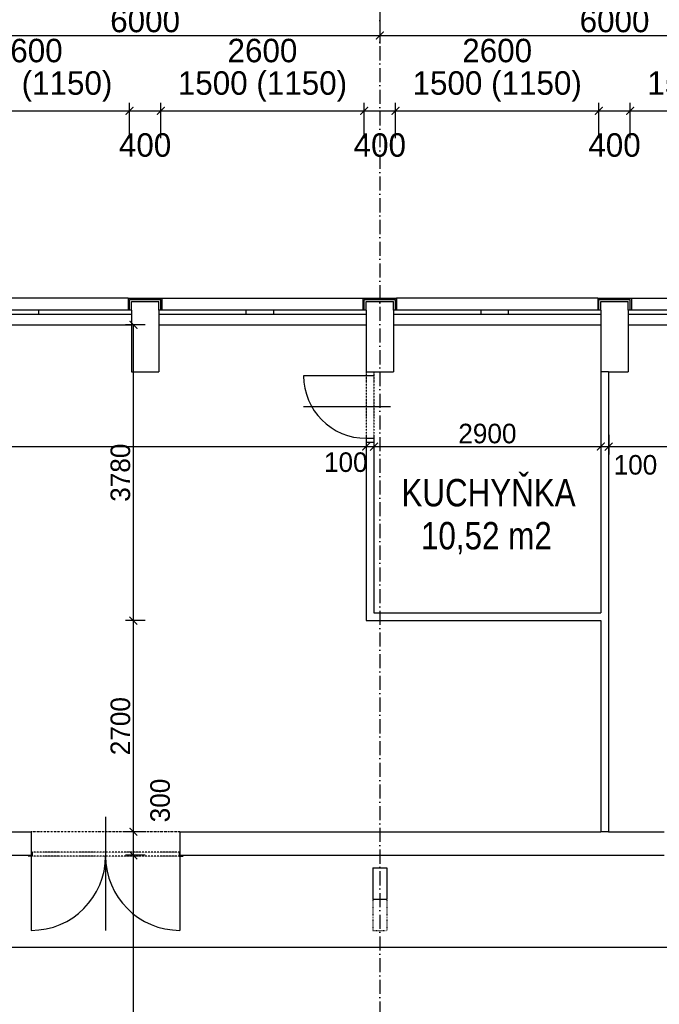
# Model space of a CAD drawing. Header units: millimetres. Extents: x -637441 to -130928, y -380379 to -53767.
# Tile 30 of 193: x -567049 to -558874, y -239813 to -227228. Entities that reach past the tile are written whole.
import ezdxf

# ---------------------------------------------------------------- set-up
doc = ezdxf.new("R2010")
doc.units = ezdxf.units.MM
doc.header["$LTSCALE"] = 10
for name, pattern in [('ACAD_ISO02W100', [15, 12, -3]), ('ACAD_ISO03W100', [30, 12, -18]), ('ACAD_ISO10W100', [18.5, 12, -3, 0.5, -3]), ('ACAD_ISO12W100', [22, 12, -3, 0.5, -3, 0.5, -3]), ('DASHDOT', [25.4, 12.7, -6.35, 0, -6.35])]:
    doc.linetypes.add(name, pattern=pattern)
for name, color, linetype in [('Kóty', 7, 'Continuous'), ('Osy', 1, 'DASHDOT'), ('POPIS', 7, 'Continuous'), ('Rozhraní materiálů', 7, 'Continuous'), ('SLABĚ', 7, 'Continuous'), ('Výplně otvorů', 7, 'Continuous'), ('ZDIVO', 6, 'Continuous'), ('ŠRAFY', 252, 'Continuous')]:
    doc.layers.add(name, color=color, linetype=linetype)
doc.styles.add('NARROW', font='txt')
doc.styles.add('TGV styl', font='txt')
doc.linetypes.add('IZOLACE', pattern='A,0.00254,-2.54,[134,ltypeshp.shx,S=2.54,R=0,X=-2.54,Y=0],-5.08,[134,ltypeshp.shx,S=2.54,R=180,X=2.54,Y=0],-2.54', length=10.16254)
doc.dimstyles.new('VNITŘEK 1-200', dxfattribs={"dimtxt": 250, "dimasz": 100, "dimexe": 100, "dimexo": 250, "dimgap": 40, "dimtad": 1, "dimdec": 0, "dimzin": 0, "dimdsep": 46, "dimtxsty": 'TGV styl', "dimblk1": 'ARCHTICK', "dimblk2": 'ARCHTICK', "dimsah": 1, "dimcen": 0.09, "dimclrd": 256, "dimclre": 256, "dimclrt": 220, "dimadec": 0, "dimazin": 0, "dimtfac": 1, "dimtdec": 0, "dimtofl": 0, "dimtmove": 2, "dimatfit": 3, "dimldrblk": 'ARCHTICK', "dimfxl": 150, "dimfxlon": 1, "dimtolj": 1, "dimtzin": 0, "dimarcsym": 0})
doc.dimstyles.new('VNĚJŠEK 1-100', dxfattribs={"dimtxt": 300, "dimasz": 100, "dimexe": 100, "dimexo": 250, "dimgap": 40, "dimtad": 1, "dimdec": 0, "dimzin": 0, "dimdsep": 46, "dimtxsty": 'TGV styl', "dimblk1": 'ARCHTICK', "dimblk2": 'ARCHTICK', "dimsah": 1, "dimcen": 0.09, "dimclrd": 256, "dimclre": 256, "dimclrt": 220, "dimadec": 0, "dimazin": 0, "dimtfac": 1, "dimtdec": 0, "dimtofl": 0, "dimtmove": 2, "dimatfit": 3, "dimldrblk": 'ARCHTICK', "dimfxl": 350, "dimfxlon": 1, "dimtolj": 1, "dimtzin": 0, "dimarcsym": 0})

# ---------------------------------------------------------------- blocks, each defined once
blk = doc.blocks.new('_ArchTick')
at = {"color": 0, "const_width": 0.15}
blk.add_lwpolyline([(-0.5, -0.5), (0.5, 0.5)], dxfattribs=at)
blk = doc.blocks.new('*D100')
at = {"layer": 'DEFPOINTS', "color": 0}
for p in [(-565646, -228392), (-568246, -230941), (-565646, -230941)]:
    blk.add_point(p, dxfattribs=at)
at = {"layer": 'Kóty', "lineweight": -2}
for p, q in [((-568246, -228742), (-568246, -228292)), ((-565646, -228742), (-565646, -228292)), ((-568246, -228392), (-565646, -228392))]:
    blk.add_line(p, q, dxfattribs=at)
at = {"layer": 'Kóty', "lineweight": -2, "xscale": 100, "yscale": 100, "zscale": 100, "rotation": 180}
blk.add_blockref('_ArchTick', (-568246, -228392), dxfattribs=at)
at = {"layer": 'Kóty', "lineweight": -2, "xscale": 100, "yscale": 100, "zscale": 100}
blk.add_blockref('_ArchTick', (-565646, -228392), dxfattribs=at)
at = {"layer": 'Kóty', "color": 220, "char_height": 300, "attachment_point": 5, "style": 'TGV styl'}
for s, insert in [('\\A1;2600', (-566946, -227624)), ('\\A1;1500 (1150)', (-566946, -228082))]:
    blk.add_mtext(s, dxfattribs=dict(at, insert=insert))
blk = doc.blocks.new('*D101')
at = {"layer": 'DEFPOINTS', "color": 0}
for p in [(-562646, -228392), (-565246, -230941), (-562646, -230941)]:
    blk.add_point(p, dxfattribs=at)
at = {"layer": 'Kóty', "lineweight": -2}
for p, q in [((-565246, -228742), (-565246, -228292)), ((-562646, -228742), (-562646, -228292)), ((-565246, -228392), (-562646, -228392))]:
    blk.add_line(p, q, dxfattribs=at)
at = {"layer": 'Kóty', "lineweight": -2, "xscale": 100, "yscale": 100, "zscale": 100, "rotation": 180}
blk.add_blockref('_ArchTick', (-565246, -228392), dxfattribs=at)
at = {"layer": 'Kóty', "lineweight": -2, "xscale": 100, "yscale": 100, "zscale": 100}
blk.add_blockref('_ArchTick', (-562646, -228392), dxfattribs=at)
at = {"layer": 'Kóty', "color": 220, "char_height": 300, "attachment_point": 5, "style": 'TGV styl'}
for s, insert in [('\\A1;2600', (-563946, -227624)), ('\\A1;1500 (1150)', (-563946, -228082))]:
    blk.add_mtext(s, dxfattribs=dict(at, insert=insert))
blk = doc.blocks.new('*D102')
at = {"layer": 'DEFPOINTS', "color": 0}
for p in [(-559646, -228392), (-562246, -230941), (-559646, -230941)]:
    blk.add_point(p, dxfattribs=at)
at = {"layer": 'Kóty', "lineweight": -2}
for p, q in [((-562246, -228742), (-562246, -228292)), ((-559646, -228742), (-559646, -228292)), ((-562246, -228392), (-559646, -228392))]:
    blk.add_line(p, q, dxfattribs=at)
at = {"layer": 'Kóty', "lineweight": -2, "xscale": 100, "yscale": 100, "zscale": 100, "rotation": 180}
blk.add_blockref('_ArchTick', (-562246, -228392), dxfattribs=at)
at = {"layer": 'Kóty', "lineweight": -2, "xscale": 100, "yscale": 100, "zscale": 100}
blk.add_blockref('_ArchTick', (-559646, -228392), dxfattribs=at)
at = {"layer": 'Kóty', "color": 220, "char_height": 300, "attachment_point": 5, "style": 'TGV styl'}
for s, insert in [('\\A1;2600', (-560946, -227624)), ('\\A1;1500 (1150)', (-560946, -228082))]:
    blk.add_mtext(s, dxfattribs=dict(at, insert=insert))
blk = doc.blocks.new('*D103')
at = {"layer": 'DEFPOINTS', "color": 0}
for p in [(-556646, -228392), (-559246, -230941), (-556646, -230941)]:
    blk.add_point(p, dxfattribs=at)
at = {"layer": 'Kóty', "lineweight": -2}
for p, q in [((-559246, -228742), (-559246, -228292)), ((-556646, -228742), (-556646, -228292)), ((-559246, -228392), (-556646, -228392))]:
    blk.add_line(p, q, dxfattribs=at)
at = {"layer": 'Kóty', "lineweight": -2, "xscale": 100, "yscale": 100, "zscale": 100, "rotation": 180}
blk.add_blockref('_ArchTick', (-559246, -228392), dxfattribs=at)
at = {"layer": 'Kóty', "lineweight": -2, "xscale": 100, "yscale": 100, "zscale": 100}
blk.add_blockref('_ArchTick', (-556646, -228392), dxfattribs=at)
at = {"layer": 'Kóty', "color": 220, "char_height": 300, "attachment_point": 5, "style": 'TGV styl'}
for s, insert in [('\\A1;2600', (-557946, -227624)), ('\\A1;1500 (1150)', (-557946, -228082))]:
    blk.add_mtext(s, dxfattribs=dict(at, insert=insert))
blk = doc.blocks.new('*D110')
at = {"layer": 'DEFPOINTS', "color": 0}
for p in [(-544231, -223424), (-544231, -230788), (-604321, -230828)]:
    blk.add_point(p, dxfattribs=at)
at = {"layer": 'Kóty', "lineweight": -2}
for p, q in [((-604321, -223774), (-604321, -223324)), ((-544231, -223774), (-544231, -223324)), ((-604321, -223424), (-544231, -223424))]:
    blk.add_line(p, q, dxfattribs=at)
at = {"layer": 'Kóty', "lineweight": -2, "xscale": 100, "yscale": 100, "zscale": 100, "rotation": 180}
blk.add_blockref('_ArchTick', (-604321, -223424), dxfattribs=at)
at = {"layer": 'Kóty', "lineweight": -2, "xscale": 100, "yscale": 100, "zscale": 100}
blk.add_blockref('_ArchTick', (-544231, -223424), dxfattribs=at)
at = {"layer": 'Kóty', "color": 220, "insert": (-574276, -223234), "char_height": 300, "attachment_point": 5, "style": 'TGV styl'}
blk.add_mtext('\\A1;60090', dxfattribs=at)
blk = doc.blocks.new('*D118')
at = {"layer": 'DEFPOINTS', "color": 0}
for p in [(-568446, -226458), (-562446, -226458), (-562446, -227430)]:
    blk.add_point(p, dxfattribs=at)
at = {"layer": 'Kóty', "lineweight": -2}
for p, q in [((-568446, -227080), (-568446, -227530)), ((-562446, -227080), (-562446, -227530)), ((-568446, -227430), (-562446, -227430))]:
    blk.add_line(p, q, dxfattribs=at)
at = {"layer": 'Kóty', "lineweight": -2, "xscale": 100, "yscale": 100, "zscale": 100, "rotation": 180}
blk.add_blockref('_ArchTick', (-568446, -227430), dxfattribs=at)
at = {"layer": 'Kóty', "lineweight": -2, "xscale": 100, "yscale": 100, "zscale": 100}
blk.add_blockref('_ArchTick', (-562446, -227430), dxfattribs=at)
at = {"layer": 'Kóty', "color": 220, "insert": (-565446, -227240), "char_height": 300, "attachment_point": 5, "style": 'TGV styl'}
blk.add_mtext('\\A1;6000', dxfattribs=at)
blk = doc.blocks.new('*D119')
at = {"layer": 'DEFPOINTS', "color": 0}
for p in [(-562446, -226458), (-556446, -226458), (-556446, -227430)]:
    blk.add_point(p, dxfattribs=at)
at = {"layer": 'Kóty', "lineweight": -2}
for p, q in [((-562446, -227080), (-562446, -227530)), ((-556446, -227080), (-556446, -227530)), ((-562446, -227430), (-556446, -227430))]:
    blk.add_line(p, q, dxfattribs=at)
at = {"layer": 'Kóty', "lineweight": -2, "xscale": 100, "yscale": 100, "zscale": 100, "rotation": 180}
blk.add_blockref('_ArchTick', (-562446, -227430), dxfattribs=at)
at = {"layer": 'Kóty', "lineweight": -2, "xscale": 100, "yscale": 100, "zscale": 100}
blk.add_blockref('_ArchTick', (-556446, -227430), dxfattribs=at)
at = {"layer": 'Kóty', "color": 220, "insert": (-559446, -227240), "char_height": 300, "attachment_point": 5, "style": 'TGV styl'}
blk.add_mtext('\\A1;6000', dxfattribs=at)
blk = doc.blocks.new('*D207')
at = {"layer": 'DEFPOINTS', "color": 0, "ltscale": 0.35}
for p in [(-589271, -231128), (-562621, -231728), (-562621, -232684)]:
    blk.add_point(p, dxfattribs=at)
at = {"layer": 'Kóty', "lineweight": -2, "ltscale": 0.35}
for p, q in [((-589271, -232534), (-589271, -232784)), ((-562621, -232534), (-562621, -232784)), ((-589271, -232684), (-562621, -232684))]:
    blk.add_line(p, q, dxfattribs=at)
at = {"layer": 'Kóty', "lineweight": -2, "ltscale": 0.35, "xscale": 100, "yscale": 100, "zscale": 100, "rotation": 180}
blk.add_blockref('_ArchTick', (-589271, -232684), dxfattribs=at)
at = {"layer": 'Kóty', "lineweight": -2, "ltscale": 0.35, "xscale": 100, "yscale": 100, "zscale": 100}
blk.add_blockref('_ArchTick', (-562621, -232684), dxfattribs=at)
at = {"layer": 'Kóty', "color": 220, "ltscale": 0.35, "insert": (-575946, -232519), "char_height": 250, "attachment_point": 5, "style": 'TGV styl'}
blk.add_mtext('\\A1;26650', dxfattribs=at)
blk = doc.blocks.new('*D208')
at = {"layer": 'DEFPOINTS', "color": 0, "ltscale": 0.35}
for p in [(-562621, -231728), (-562521, -231728), (-562521, -232684)]:
    blk.add_point(p, dxfattribs=at)
at = {"layer": 'Kóty', "lineweight": -2, "ltscale": 0.35}
for p, q in [((-562621, -232534), (-562621, -232784)), ((-562521, -232534), (-562521, -232784)), ((-562621, -232684), (-562521, -232684))]:
    blk.add_line(p, q, dxfattribs=at)
at = {"layer": 'Kóty', "lineweight": -2, "ltscale": 0.35, "xscale": 100, "yscale": 100, "zscale": 100, "rotation": 180}
blk.add_blockref('_ArchTick', (-562621, -232684), dxfattribs=at)
at = {"layer": 'Kóty', "lineweight": -2, "ltscale": 0.35, "xscale": 100, "yscale": 100, "zscale": 100}
blk.add_blockref('_ArchTick', (-562521, -232684), dxfattribs=at)
at = {"layer": 'Kóty', "color": 220, "ltscale": 0.35, "insert": (-562881, -232885), "char_height": 250, "attachment_point": 5, "style": 'TGV styl'}
blk.add_mtext('\\A1;100', dxfattribs=at)
blk = doc.blocks.new('*D209')
at = {"layer": 'DEFPOINTS', "color": 0, "ltscale": 0.35}
for p in [(-562521, -231728), (-559621, -231728), (-559621, -232684)]:
    blk.add_point(p, dxfattribs=at)
at = {"layer": 'Kóty', "lineweight": -2, "ltscale": 0.35}
for p, q in [((-562521, -232534), (-562521, -232784)), ((-559621, -232534), (-559621, -232784)), ((-562521, -232684), (-559621, -232684))]:
    blk.add_line(p, q, dxfattribs=at)
at = {"layer": 'Kóty', "lineweight": -2, "ltscale": 0.35, "xscale": 100, "yscale": 100, "zscale": 100, "rotation": 180}
blk.add_blockref('_ArchTick', (-562521, -232684), dxfattribs=at)
at = {"layer": 'Kóty', "lineweight": -2, "ltscale": 0.35, "xscale": 100, "yscale": 100, "zscale": 100}
blk.add_blockref('_ArchTick', (-559621, -232684), dxfattribs=at)
at = {"layer": 'Kóty', "color": 220, "ltscale": 0.35, "insert": (-561071, -232519), "char_height": 250, "attachment_point": 5, "style": 'TGV styl'}
blk.add_mtext('\\A1;2900', dxfattribs=at)
blk = doc.blocks.new('*D210')
at = {"layer": 'DEFPOINTS', "color": 0, "ltscale": 0.35}
for p in [(-559621, -231728), (-559521, -231728), (-559521, -232684)]:
    blk.add_point(p, dxfattribs=at)
at = {"layer": 'Kóty', "lineweight": -2, "ltscale": 0.35}
for p, q in [((-559621, -232534), (-559621, -232784)), ((-559521, -232534), (-559521, -232784)), ((-559621, -232684), (-559521, -232684))]:
    blk.add_line(p, q, dxfattribs=at)
at = {"layer": 'Kóty', "lineweight": -2, "ltscale": 0.35, "xscale": 100, "yscale": 100, "zscale": 100, "rotation": 180}
blk.add_blockref('_ArchTick', (-559621, -232684), dxfattribs=at)
at = {"layer": 'Kóty', "lineweight": -2, "ltscale": 0.35, "xscale": 100, "yscale": 100, "zscale": 100}
blk.add_blockref('_ArchTick', (-559521, -232684), dxfattribs=at)
at = {"layer": 'Kóty', "color": 220, "ltscale": 0.35, "insert": (-559179, -232919), "char_height": 250, "attachment_point": 5, "style": 'TGV styl'}
blk.add_mtext('\\A1;100', dxfattribs=at)
blk = doc.blocks.new('*D211')
at = {"layer": 'DEFPOINTS', "color": 0, "ltscale": 0.35}
for p in [(-559521, -231728), (-553621, -231728), (-553621, -232684)]:
    blk.add_point(p, dxfattribs=at)
at = {"layer": 'Kóty', "lineweight": -2, "ltscale": 0.35}
for p, q in [((-559521, -232534), (-559521, -232784)), ((-553621, -232534), (-553621, -232784)), ((-559521, -232684), (-553621, -232684))]:
    blk.add_line(p, q, dxfattribs=at)
at = {"layer": 'Kóty', "lineweight": -2, "ltscale": 0.35, "xscale": 100, "yscale": 100, "zscale": 100, "rotation": 180}
blk.add_blockref('_ArchTick', (-559521, -232684), dxfattribs=at)
at = {"layer": 'Kóty', "lineweight": -2, "ltscale": 0.35, "xscale": 100, "yscale": 100, "zscale": 100}
blk.add_blockref('_ArchTick', (-553621, -232684), dxfattribs=at)
at = {"layer": 'Kóty', "color": 220, "ltscale": 0.35, "insert": (-556571, -232519), "char_height": 250, "attachment_point": 5, "style": 'TGV styl'}
blk.add_mtext('\\A1;5900', dxfattribs=at)
blk = doc.blocks.new('*D245')
at = {"layer": 'DEFPOINTS', "color": 0, "ltscale": 0.35}
for p in [(-565596, -237908), (-562446, -237908), (-562446, -256068)]:
    blk.add_point(p, dxfattribs=at)
at = {"layer": 'Kóty', "lineweight": -2, "ltscale": 0.35}
for p, q in [((-565446, -237908), (-565696, -237908)), ((-565596, -256068), (-565596, -237908)), ((-565446, -256068), (-565696, -256068))]:
    blk.add_line(p, q, dxfattribs=at)
at = {"layer": 'Kóty', "lineweight": -2, "ltscale": 0.35, "xscale": 100, "yscale": 100, "zscale": 100}
for p, rotation in [((-565596, -237908), 90), ((-565596, -256068), 270)]:
    blk.add_blockref('_ArchTick', p, dxfattribs=dict(at, rotation=rotation))
at = {"layer": 'Kóty', "color": 220, "ltscale": 0.35, "insert": (-565761, -246988), "char_height": 250, "attachment_point": 5, "rotation": 90, "style": 'TGV styl'}
blk.add_mtext('\\A1;18160', dxfattribs=at)
blk = doc.blocks.new('*D246')
at = {"layer": 'DEFPOINTS', "color": 0, "ltscale": 0.35}
for p in [(-565596, -237608), (-559621, -237608), (-562446, -237908)]:
    blk.add_point(p, dxfattribs=at)
at = {"layer": 'Kóty', "lineweight": -2, "ltscale": 0.35}
for p, q in [((-565446, -237608), (-565696, -237608)), ((-565596, -237908), (-565596, -237608)), ((-565446, -237908), (-565696, -237908))]:
    blk.add_line(p, q, dxfattribs=at)
at = {"layer": 'Kóty', "lineweight": -2, "ltscale": 0.35, "xscale": 100, "yscale": 100, "zscale": 100}
for p, rotation in [((-565596, -237608), 90), ((-565596, -237908), 270)]:
    blk.add_blockref('_ArchTick', p, dxfattribs=dict(at, rotation=rotation))
at = {"layer": 'Kóty', "color": 220, "ltscale": 0.35, "insert": (-565253, -237208), "char_height": 250, "attachment_point": 5, "rotation": 90, "style": 'TGV styl'}
blk.add_mtext('\\A1;300', dxfattribs=at)
blk = doc.blocks.new('*D247')
at = {"layer": 'DEFPOINTS', "color": 0, "ltscale": 0.35}
for p in [(-565596, -234908), (-562621, -234908), (-559621, -237608)]:
    blk.add_point(p, dxfattribs=at)
at = {"layer": 'Kóty', "lineweight": -2, "ltscale": 0.35}
for p, q in [((-565446, -234908), (-565696, -234908)), ((-565596, -237608), (-565596, -234908)), ((-565446, -237608), (-565696, -237608))]:
    blk.add_line(p, q, dxfattribs=at)
at = {"layer": 'Kóty', "lineweight": -2, "ltscale": 0.35, "xscale": 100, "yscale": 100, "zscale": 100}
for p, rotation in [((-565596, -234908), 90), ((-565596, -237608), 270)]:
    blk.add_blockref('_ArchTick', p, dxfattribs=dict(at, rotation=rotation))
at = {"layer": 'Kóty', "color": 220, "ltscale": 0.35, "insert": (-565761, -236258), "char_height": 250, "attachment_point": 5, "rotation": 90, "style": 'TGV styl'}
blk.add_mtext('\\A1;2700', dxfattribs=at)
blk = doc.blocks.new('*D248')
at = {"layer": 'DEFPOINTS', "color": 0, "ltscale": 0.35}
for p in [(-565596, -231128), (-562621, -231128), (-562621, -234908)]:
    blk.add_point(p, dxfattribs=at)
at = {"layer": 'Kóty', "lineweight": -2, "ltscale": 0.35}
for p, q in [((-565446, -231128), (-565696, -231128)), ((-565596, -234908), (-565596, -231128)), ((-565446, -234908), (-565696, -234908))]:
    blk.add_line(p, q, dxfattribs=at)
at = {"layer": 'Kóty', "lineweight": -2, "ltscale": 0.35, "xscale": 100, "yscale": 100, "zscale": 100}
for p, rotation in [((-565596, -231128), 90), ((-565596, -234908), 270)]:
    blk.add_blockref('_ArchTick', p, dxfattribs=dict(at, rotation=rotation))
at = {"layer": 'Kóty', "color": 220, "ltscale": 0.35, "insert": (-565761, -233018), "char_height": 250, "attachment_point": 5, "rotation": 90, "style": 'TGV styl'}
blk.add_mtext('\\A1;3780', dxfattribs=at)
blk = doc.blocks.new('*D250')
at = {"layer": 'DEFPOINTS', "color": 0, "ltscale": 0.35}
for p in [(-604371, -237908), (-544521, -239083), (-544521, -239608)]:
    blk.add_point(p, dxfattribs=at)
at = {"layer": 'Kóty', "lineweight": -2, "ltscale": 0.35}
for p, q in [((-604371, -238933), (-604371, -239183)), ((-544521, -239233), (-544521, -238983)), ((-604371, -239083), (-544521, -239083))]:
    blk.add_line(p, q, dxfattribs=at)
at = {"layer": 'Kóty', "lineweight": -2, "ltscale": 0.35, "xscale": 100, "yscale": 100, "zscale": 100, "rotation": 180}
blk.add_blockref('_ArchTick', (-604371, -239083), dxfattribs=at)
at = {"layer": 'Kóty', "lineweight": -2, "ltscale": 0.35, "xscale": 100, "yscale": 100, "zscale": 100}
blk.add_blockref('_ArchTick', (-544521, -239083), dxfattribs=at)
at = {"layer": 'Kóty', "color": 220, "ltscale": 0.35, "insert": (-573799, -238915), "char_height": 250, "attachment_point": 5, "style": 'TGV styl'}
blk.add_mtext('\\A1;59850', dxfattribs=at)

msp = doc.modelspace()

# ---------------------------------------------------------------- linework, layer by layer
at = {"layer": 'Kóty'}
for p, q in [((-565646.228, -228742.278), (-565646.228, -228292.278)), ((-565246.228, -228742.278), (-565246.228, -228292.278)), ((-562646.228, -228742.278), (-562646.228, -228292.278)), ((-562246.228, -228742.278), (-562246.228, -228292.278)), ((-559646.228, -228742.278), (-559646.228, -228292.278)), ((-559246.228, -228742.278), (-559246.228, -228292.278)), ((-565646.228, -228392.278), (-565246.228, -228392.278)), ((-562646.228, -228392.278), (-562246.228, -228392.278)), ((-559646.228, -228392.278), (-559246.228, -228392.278)), ((-562311.542, -232177.964), (-563421.228, -232177.964)), ((-565950.764, -237415.307), (-565950.764, -238870.889))]:
    msp.add_line(p, q, dxfattribs=at)
at = {"layer": 'Osy', "linetype": 'ACAD_ISO10W100', "ltscale": 1.5}
msp.add_line((-562446.228, -226457.964), (-562446.228, -256367.964), dxfattribs=at)
at = {"layer": 'Rozhraní materiálů'}
for p, q in [((-559521.228, -231727.964), (-559621.228, -231727.964)), ((-559521.228, -237607.964), (-559621.228, -237607.964))]:
    msp.add_line(p, q, dxfattribs=at)
at = {"layer": 'SLABĚ', "lineweight": -3}
for p, q in [((-565661.228, -230787.964), (-568231.228, -230787.964)), ((-565231.228, -230787.964), (-562661.228, -230787.964)), ((-559661.228, -230787.964), (-562231.228, -230787.964)), ((-559231.228, -230787.964), (-556661.228, -230787.964)), ((-565621.228, -230940.801), (-565621.228, -230827.964)), ((-565271.228, -230940.801), (-565271.228, -230827.964)), ((-562621.228, -230940.801), (-562621.228, -230827.964)), ((-562271.228, -230940.801), (-562271.228, -230827.964)), ((-559621.228, -230940.801), (-559621.228, -230827.964)), ((-559271.228, -230940.801), (-559271.228, -230827.964))]:
    msp.add_line(p, q, dxfattribs=at)
at = {"layer": 'SLABĚ'}
for p, q in [((-565621.228, -230827.964), (-565271.228, -230827.964)), ((-562621.228, -230827.964), (-562271.228, -230827.964)), ((-559621.228, -230827.964), (-559271.228, -230827.964)), ((-568271.228, -231127.964), (-565621.228, -231127.964)), ((-565271.228, -231127.964), (-562621.228, -231127.964)), ((-562271.228, -231127.964), (-559621.228, -231127.964)), ((-559271.228, -231127.964), (-556621.228, -231127.964))]:
    msp.add_line(p, q, dxfattribs=at)
at = {"layer": 'SLABĚ', "linetype": 'ACAD_ISO12W100', "ltscale": 0.2}
msp.add_line((-565000.764, -237607.964), (-566900.764, -237607.964), dxfattribs=at)
at = {"layer": 'SLABĚ', "linetype": 'ACAD_ISO02W100', "ltscale": 10}
for p, q in [((-562536.228, -238067.964), (-562536.228, -238467.964)), ((-562536.228, -238067.964), (-562356.228, -238067.964)), ((-562356.228, -238067.964), (-562356.228, -238467.964)), ((-562536.228, -238467.964), (-562356.228, -238467.964))]:
    msp.add_line(p, q, dxfattribs=at)
at = {"layer": 'SLABĚ', "linetype": 'ACAD_ISO03W100', "ltscale": 0.05}
for p, q in [((-562536.228, -238467.964), (-562536.228, -238867.964)), ((-562356.228, -238467.964), (-562356.228, -238867.964)), ((-562536.228, -238867.964), (-562356.228, -238867.964))]:
    msp.add_line(p, q, dxfattribs=at)
at = {"layer": 'Výplně otvorů'}
for p, q in [((-565621.228, -230940.801), (-568271.228, -230940.801)), ((-566806.923, -230940.801), (-566806.923, -230996.034)), ((-562621.228, -230940.801), (-565271.228, -230940.801)), ((-564156.923, -230940.801), (-564156.923, -230996.034)), ((-563806.923, -230940.801), (-563806.923, -230996.034)), ((-559621.228, -230940.801), (-562271.228, -230940.801)), ((-561156.923, -230940.801), (-561156.923, -230996.034)), ((-560806.923, -230940.801), (-560806.923, -230996.034)), ((-556621.228, -230940.801), (-559271.228, -230940.801)), ((-565621.228, -230996.034), (-568271.228, -230996.034)), ((-562621.228, -230996.034), (-565271.228, -230996.034)), ((-559621.228, -230996.034), (-562271.228, -230996.034)), ((-556621.228, -230996.034), (-559271.228, -230996.034)), ((-562521.228, -231777.964), (-563421.228, -231777.964)), ((-562621.228, -232577.964), (-562521.228, -232577.964)), ((-566900.764, -237917.964), (-566900.764, -238867.964)), ((-565000.764, -237917.964), (-565000.764, -238867.964))]:
    msp.add_line(p, q, dxfattribs=at)
at = {"layer": 'Výplně otvorů', "linetype": 'ACAD_ISO12W100', "lineweight": -3, "ltscale": 0.175}
for p, q in [((-562621.228, -231727.964), (-562621.228, -232627.964)), ((-562521.228, -231727.964), (-562521.228, -232627.964)), ((-565000.764, -237867.964), (-566900.764, -237867.964)), ((-565000.764, -237917.964), (-566900.764, -237917.964))]:
    msp.add_line(p, q, dxfattribs=at)
at = {"layer": 'Výplně otvorů', "color": 3, "lineweight": -3}
for p, q in [((-566890.764, -237917.964), (-566940.764, -237917.964)), ((-566890.764, -237867.964), (-566890.764, -237917.964)), ((-565010.764, -237867.964), (-565010.764, -237917.964)), ((-565010.764, -237917.964), (-564960.764, -237917.964))]:
    msp.add_line(p, q, dxfattribs=at)
at = {"layer": 'Výplně otvorů'}
for centre, radius, start, end in [((-562621.228, -231777.964), 800, 180, 270), ((-566900.764, -237917.964), 950, 270, 0), ((-565000.764, -237917.964), 950, 180, 270)]:
    msp.add_arc(centre, radius, start, end, dxfattribs=at)
at = {"layer": 'ZDIVO'}
for p, q in [((-565661.228, -230787.964), (-565231.228, -230787.964)), ((-565661.228, -230787.964), (-565661.228, -230940.801)), ((-565231.228, -230787.964), (-565231.228, -230940.801)), ((-562661.228, -230787.964), (-562231.228, -230787.964)), ((-562661.228, -230787.964), (-562661.228, -230940.801)), ((-562231.228, -230787.964), (-562231.228, -230940.801)), ((-559661.228, -230787.964), (-559231.228, -230787.964)), ((-559661.228, -230787.964), (-559661.228, -230940.801)), ((-559231.228, -230787.964), (-559231.228, -230940.801)), ((-565621.228, -230940.801), (-565621.228, -231727.964)), ((-565271.228, -230940.801), (-565271.228, -231727.964)), ((-562621.228, -230940.801), (-562621.228, -231727.964)), ((-562271.228, -230940.801), (-562271.228, -231727.964)), ((-559621.228, -230940.801), (-559621.228, -234807.964)), ((-559271.228, -230940.801), (-559271.228, -231727.964)), ((-565621.228, -231727.964), (-565271.228, -231727.964)), ((-562621.228, -231727.964), (-562271.228, -231727.964)), ((-559521.228, -231727.964), (-559521.228, -237607.964)), ((-559521.228, -231727.964), (-559271.228, -231727.964)), ((-562621.228, -232627.964), (-562621.228, -234907.964)), ((-562621.228, -232627.964), (-562521.228, -232627.964)), ((-562521.228, -232627.964), (-562521.228, -233707.964)), ((-562521.228, -233707.964), (-562521.228, -234807.964)), ((-562521.228, -234807.964), (-559621.228, -234807.964)), ((-562621.228, -234907.964), (-559621.228, -234907.964)), ((-560921.228, -234907.964), (-559621.228, -234907.964)), ((-559621.228, -234907.964), (-559621.228, -237607.964)), ((-577572.006, -237607.964), (-566900.764, -237607.964)), ((-566900.764, -237607.964), (-566900.764, -237907.964)), ((-566900.764, -237607.964), (-566900.764, -237907.964)), ((-566900.764, -237607.964), (-566900.764, -237907.964)), ((-565000.764, -237607.964), (-559621.228, -237607.964)), ((-565000.764, -237607.964), (-565000.764, -237907.964)), ((-559521.228, -237607.964), (-558812.95, -237607.964)), ((-577572.006, -237907.964), (-566900.764, -237907.964)), ((-565000.764, -237907.964), (-558812.95, -237907.964))]:
    msp.add_line(p, q, dxfattribs=at)
at = {"layer": 'ŠRAFY', "linetype": 'IZOLACE', "ltscale": 0.015}
for p, q in [((-565646.228, -230802.964), (-565246.228, -230802.964)), ((-565646.228, -230940.801), (-565646.228, -230802.964)), ((-565246.228, -230940.801), (-565246.228, -230802.964)), ((-562646.228, -230802.964), (-562246.228, -230802.964)), ((-562646.228, -230940.801), (-562646.228, -230802.964)), ((-562246.228, -230940.801), (-562246.228, -230802.964)), ((-559646.228, -230802.964), (-559246.228, -230802.964)), ((-559646.228, -230940.801), (-559646.228, -230802.964)), ((-559246.228, -230940.801), (-559246.228, -230802.964))]:
    msp.add_line(p, q, dxfattribs=at)

# ---------------------------------------------------------------- block references
at = {"layer": 'Kóty', "xscale": 100, "yscale": 100, "zscale": 100, "rotation": 180}
for p in [(-565646.228, -228392.278), (-562646.228, -228392.278), (-559646.228, -228392.278)]:
    msp.add_blockref('_ArchTick', p, dxfattribs=at)
at = {"layer": 'Kóty', "xscale": 100, "yscale": 100, "zscale": 100}
for p in [(-565246.228, -228392.278), (-562246.228, -228392.278), (-559246.228, -228392.278)]:
    msp.add_blockref('_ArchTick', p, dxfattribs=at)

# ---------------------------------------------------------------- texts
at = {"layer": 'Kóty', "color": 220, "char_height": 300, "attachment_point": 5, "style": 'TGV styl'}
for insert in [(-565446.228, -228831.361), (-562446.228, -228831.361), (-559446.228, -228831.361)]:
    msp.add_mtext('\\A1;400', dxfattribs=dict(at, insert=insert))
at = {"layer": 'POPIS', "style": 'NARROW'}
for s, p in [('KUCHYŇKA', (-562170.039, -233448.332)), ('10,52 m2', (-561920.039, -233998.332))]:
    msp.add_text(s, height=350, dxfattribs=at).set_placement(p)

# ---------------------------------------------------------------- dimensions: what is measured, and where the dimension line sits
at = {"layer": 'Kóty'}
for base, p1, p2, picture, middle in [((-544231.228, -223423.976), (-604321.228, -230827.964), (-544231.228, -230787.964), '*D110', (-574276.228, -223233.976)), ((-562446.228, -227429.704), (-568446.228, -226457.964), (-562446.228, -226457.964), '*D118', (-565446.228, -227239.704)), ((-556446.228, -227429.704), (-562446.228, -226457.964), (-556446.228, -226457.964), '*D119', (-559446.228, -227239.704))]:
    dim = msp.add_linear_dim(base=base, p1=p1, p2=p2, dimstyle='VNĚJŠEK 1-100', override={"dimtxt": 300}, dxfattribs=at)
    dim.commit()
    dim.dimension.update_dxf_attribs({"geometry": picture, "text_midpoint": middle})
for base, p1, p2, picture, middle in [((-565646.228, -228392.278), (-568246.228, -230940.801), (-565646.228, -230940.801), '*D100', (-566946.228, -227813.707)), ((-562646.228, -228392.278), (-565246.228, -230940.801), (-562646.228, -230940.801), '*D101', (-563946.228, -227813.707)), ((-559646.228, -228392.278), (-562246.228, -230940.801), (-559646.228, -230940.801), '*D102', (-560946.228, -227813.707)), ((-556646.228, -228392.278), (-559246.228, -230940.801), (-556646.228, -230940.801), '*D103', (-557946.228, -227813.707))]:
    dim = msp.add_linear_dim(base=base, p1=p1, p2=p2, text='<>\\X 1500 (1150)', dimstyle='VNĚJŠEK 1-100', override={"dimtxt": 300}, dxfattribs=at)
    dim.commit()
    dim.dimension.update_dxf_attribs({"geometry": picture, "text_midpoint": middle})
at = {"layer": 'Kóty', "ltscale": 0.35}
for base, p1, p2, picture, middle in [((-562621.228, -232684.323), (-589271.228, -231127.964), (-562621.228, -231727.964), '*D207', (-575946.228, -232519.323)), ((-559621.228, -232684.323), (-562521.228, -231727.964), (-559621.228, -231727.964), '*D209', (-561071.228, -232519.323)), ((-553621.228, -232684.323), (-559521.228, -231727.964), (-553621.228, -231727.964), '*D211', (-556571.228, -232519.323))]:
    dim = msp.add_linear_dim(base=base, p1=p1, p2=p2, dimstyle='VNITŘEK 1-200', dxfattribs=at)
    dim.commit()
    dim.dimension.update_dxf_attribs({"geometry": picture, "text_midpoint": middle})
for base, p1, p2, picture, middle in [((-565595.853, -231127.964), (-562621.228, -234907.964), (-562621.228, -231127.964), '*D248', (-565760.853, -233017.964)), ((-565595.853, -234907.964), (-559621.228, -237607.964), (-562621.228, -234907.964), '*D247', (-565760.853, -236257.964)), ((-565595.853, -237907.964), (-562446.228, -256067.964), (-562446.228, -237907.964), '*D245', (-565760.853, -246987.964))]:
    dim = msp.add_linear_dim(base=base, p1=p1, p2=p2, angle=90, dimstyle='VNITŘEK 1-200', dxfattribs=at)
    dim.commit()
    dim.dimension.update_dxf_attribs({"geometry": picture, "text_midpoint": middle})
for base, p1, p2, picture, middle in [((-562521.228, -232684.323), (-562621.228, -231727.964), (-562521.228, -231727.964), '*D208', (-562881.119, -232885.105)), ((-559521.228, -232684.323), (-559621.228, -231727.964), (-559521.228, -231727.964), '*D210', (-559178.878, -232918.973)), ((-544521.228, -239083.03), (-604371.228, -237907.964), (-544521.228, -239607.964), '*D250', (-573798.904, -238915.387))]:
    dim = msp.add_linear_dim(base=base, p1=p1, p2=p2, dimstyle='VNITŘEK 1-200', dxfattribs=at)
    dim.commit()
    dim.dimension.update_dxf_attribs({"geometry": picture, "text_midpoint": middle, "dimtype": 160})
dim = msp.add_linear_dim(base=(-565595.853, -237607.964), p1=(-562446.228, -237907.964), p2=(-559621.228, -237607.964), angle=90, dimstyle='VNITŘEK 1-200', dxfattribs=at)
dim.commit()
dim.dimension.update_dxf_attribs({"geometry": '*D246', "text_midpoint": (-565253.053, -237208.045), "dimtype": 160})

doc.saveas('drawing.dxf')
